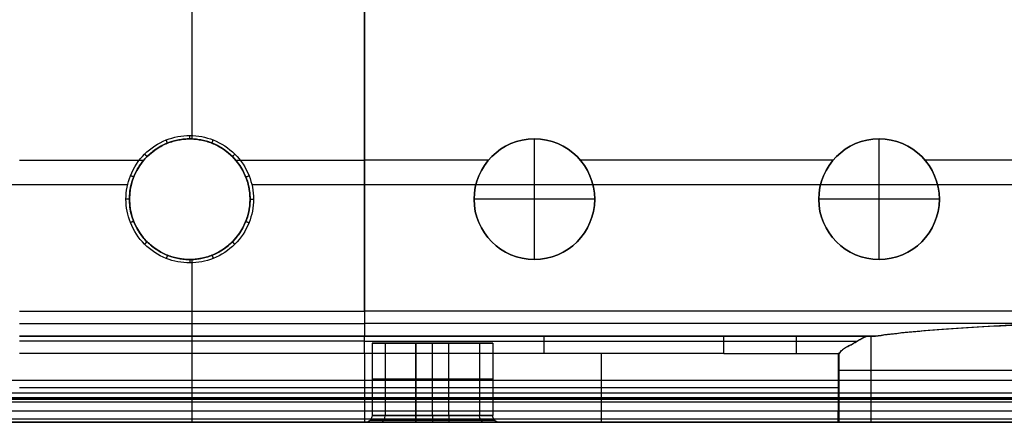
# Model space of a CAD drawing. Header units: millimetres. Extents: x -600 to 600, y -3 to 460.
# Tile 31 of 123: x -350 to -64, y 0 to 117. Entities that reach past the tile are written whole.
import ezdxf

# ---------------------------------------------------------------- set-up
doc = ezdxf.new("R2010")
doc.units = ezdxf.units.MM
doc.header["$MEASUREMENT"] = 0
doc.layers.add('Predefinito', color=7, linetype='Continuous', true_color=0x000000)

msp = doc.modelspace()

# ---------------------------------------------------------------- linework, layer by layer
at = {"layer": 'Predefinito'}
for p, q in [((-249.66, 32.26, 119), (-249.66, 119.81, 119)), ((-300.34, 82.28, 129), (-300.34, 82.28, 122)), ((-300.34, 82.28, 119), (-300.34, 82.28, 122)), ((-200.34, 47.28, 122), (-200.34, 82.28, 122)), ((-200.34, 82.28, 119), (-200.34, 82.28, 122)), ((-100.34, 47.28, 122), (-100.34, 82.28, 122)), ((-100.34, 82.28, 119), (-100.34, 82.28, 122)), ((-313.74, 76.04, 119), (-349.76, 76.04, 119)), ((-249.66, 76.04, 119), (-286.95, 76.04, 119)), ((-213.7, 76.08, 119), (-249.66, 76.08, 119)), ((-113.7, 76.08, 119), (-186.98, 76.08, 119)), ((-13.7, 76.08, 119), (-86.98, 76.08, 119)), ((-584.93, 69.05, 130), (-318.34, 69.05, 130)), ((-282.34, 69.05, 130), (-17.32, 69.05, 130)), ((-317.84, 64.78, 129), (-317.84, 64.78, 122)), ((-317.84, 64.78, 119), (-317.84, 64.78, 122)), ((-282.84, 64.78, 122), (-282.84, 64.78, 119)), ((-282.84, 64.78, 129), (-282.84, 64.78, 122)), ((-217.84, 64.78, 119), (-217.84, 64.78, 122)), ((-182.84, 64.78, 122), (-217.84, 64.78, 122)), ((-182.84, 64.78, 122), (-182.84, 64.78, 119)), ((-117.84, 64.78, 119), (-117.84, 64.78, 122)), ((-82.84, 64.78, 122), (-117.84, 64.78, 122)), ((-82.84, 64.78, 122), (-82.84, 64.78, 119)), ((-300.34, 47.28, 129), (-300.34, 47.28, 122)), ((-300.34, 47.28, 119), (-300.34, 47.28, 122)), ((-200.34, 47.28, 119), (-200.34, 47.28, 122)), ((-100.34, 47.28, 119), (-100.34, 47.28, 122)), ((-349.76, 32.26, 119), (-249.66, 32.26, 119)), ((-249.66, 28.63, 64.08), (-349.76, 28.63, 64.08)), ((-249.66, 25, 9.16), (-349.76, 25, 9.16)), ((-349.76, 25, 5), (-249.66, 25, 5)), ((-249.66, 25, 7.08), (-349.76, 25, 7.08)), ((-249.66, 23.54, 1.46), (-349.76, 23.54, 1.46)), ((-249.66, 25, 5), (-145.4, 25, 5)), ((-249.66, 23.54, 1.46), (-145.4, 23.54, 1.46)), ((-247.44, 23, 60), (-247.44, 2, 60)), ((-243.64, 23, 68.85), (-243.64, 2, 68.85)), ((-243.64, 23, 51.15), (-243.64, 2, 51.15)), ((-234.72, 2, 72.5), (-234.72, 23, 72.5)), ((-225.16, 23, 72.5), (-234.72, 23, 72.5)), ((-234.72, 23, 47.5), (-234.72, 2, 47.5)), ((-234.72, 23, 47.5), (-225.16, 23, 47.5)), ((-229.94, 2, 72.5), (-229.94, 23, 72.5)), ((-229.94, 2, 47.5), (-229.94, 23, 47.5)), ((-225.16, 2, 72.5), (-225.16, 23, 72.5)), ((-225.16, 2, 47.5), (-225.16, 23, 47.5)), ((-216.25, 23, 51.15), (-216.25, 2, 51.15)), ((-216.25, 23, 68.85), (-216.25, 2, 68.85)), ((-212.44, 23, 60), (-212.44, 2, 60)), ((-145.4, 25, 5), (-103.25, 25, 5)), ((-145.4, 23.54, 1.46), (-106.7, 23.54, 1.46)), ((-102.66, 0, 6.2), (-102.66, 25, 6.2)), ((-249.66, 20), (-349.76, 20)), ((-299.71, 20), (-299.71, 0)), ((-145.4, 20), (-249.66, 20)), ((-249.66, 20), (-249.66, 0)), ((-180.91, 0), (-180.91, 20)), ((-145.4, 20), (-112.16, 20)), ((-111.91, 20), (-112.16, 20)), ((-112.16, 0), (-111.91, 20)), ((-112.16, 20), (-112.16, 0)), ((-111.91, 0), (-111.91, 20.07)), ((568.56, 12.13, 130), (-568.41, 12.13, 130)), ((-234.72, 12.5, 72.5), (-225.16, 12.5, 72.5)), ((-225.16, 12.5, 47.5), (-234.72, 12.5, 47.5)), ((-568.41, 8.59, 131.46), (568.56, 8.59, 131.46)), ((-249.66, 10), (-349.76, 10)), ((-112.16, 10), (-249.66, 10)), ((449.66, 7.13, 135), (-568.41, 7.12, 134.99)), ((568.56, 6.94, 135.99), (-568.41, 6.94, 135.99)), ((-568.41, 6.75, 137), (568.56, 6.76, 137)), ((568.56, 5.85, 139.18), (-568.41, 5.84, 139.18)), ((-568.41, 3.38, 140.01), (568.56, 3.38, 140.01)), ((-598.54, 0, 68.5), (-37.44, 0, 68.5)), ((568.56, 0.92, 139.18), (-568.41, 0.92, 139.18)), ((-568.41, 0.07, 137), (568.56, 0.07, 137)), ((568.56, 0, 137), (-568.41, 0, 137)), ((-349.73, 0), (-249.66, 0)), ((-249.66, 0), (-112.16, 0)), ((-225.16, 2, 72.5), (-234.72, 2, 72.5)), ((-234.72, 2, 47.5), (-225.16, 2, 47.5)), ((-225.16, 0.59, 73.08), (-234.72, 0.59, 73.08)), ((-234.72, 0.59, 46.91), (-225.16, 0.59, 46.91)), ((-234.72, 0, 74.5), (-225.16, 0, 74.5)), ((-225.16, 0, 45.5), (-234.72, 0, 45.5))]:
    msp.add_line(p, q, dxfattribs=at)
at = {"layer": 'Predefinito', "extrusion": (-1, -1.11736e-12, -1.95056e-14)}
msp.add_arc((-83.28, 129, 300.34), 1, 0, 90, dxfattribs=at)
at = {"layer": 'Predefinito', "extrusion": (0, 0, -1)}
for centre, start in [((200.34, 64.78, -120.5), 360), ((300.34, 64.78, -120.5), 0), ((200.34, 64.78, -122), 0), ((100.34, 64.78, -122), 0), ((100.34, 64.78, -120.5), 0)]:
    msp.add_arc(centre, 17.5, start, 180, dxfattribs=at)
at = {"layer": 'Predefinito'}
for centre, start, end in [((-300.34, 64.78, 122), 0, 180), ((-200.34, 64.78, 119), 360, 180), ((-100.34, 64.78, 119), 0, 180), ((-300.34, 64.78, 122), 180, 360), ((-200.34, 64.78, 119), 180, 0), ((-100.34, 64.78, 119), 180, 360)]:
    msp.add_arc(centre, 17.5, start, end, dxfattribs=at)
at = {"layer": 'Predefinito', "extrusion": (-1.68579e-07, -1, 1.52261e-14)}
msp.add_arc((-318.84, 129, -64.78), 1, 0, 90, dxfattribs=at)
at = {"layer": 'Predefinito', "extrusion": (0, -8.12049e-16, -1)}
for centre, end in [((300.34, 64.78, -120.5), 0), ((200.34, 64.78, -120.5), 0), ((100.34, 64.78, -120.5), 360)]:
    msp.add_arc(centre, 17.5, 180, end, dxfattribs=at)
at = {"layer": 'Predefinito', "extrusion": (-1.16588e-12, 1, 5.91606e-16)}
msp.add_arc((281.84, 129, 64.78), 1, 0, 90, dxfattribs=at)
at = {"layer": 'Predefinito', "extrusion": (3.29712e-31, -8.12049e-16, -1)}
for centre, end in [((200.34, 64.78, -122), 0), ((100.34, 64.78, -122), 360)]:
    msp.add_arc(centre, 17.5, 180, end, dxfattribs=at)
at = {"layer": 'Predefinito', "extrusion": (1, 1.02033e-12, -5.96999e-14)}
msp.add_arc((46.28, 129, -300.34), 1, 0, 90, dxfattribs=at)
at = {"layer": 'Predefinito', "extrusion": (-1, 0, 0)}
for centre, radius, start, end in [((-20, 5, 299.71), 5, 180, 270), ((-2, 74.5, 229.94), 2, 270, 0)]:
    msp.add_arc(centre, radius, start, end, dxfattribs=at)
at = {"layer": 'Predefinito', "extrusion": (1, 1.37232e-14, -1.37232e-14)}
for centre, end in [((20, 5, -249.66), 0), ((20, 5, -197.53), 360)]:
    msp.add_arc(centre, 5, 270, end, dxfattribs=at)
at = {"layer": 'Predefinito', "extrusion": (0, -1, 0)}
for centre, start, end in [((-234.72, 59.78, -23), 90, 179.0003), ((-234.72, 60.22, -23), 180.9995, 270), ((-225.16, 60.22, -23), 270, 359.009), ((-225.16, 59.78, -23), 0.991, 90)]:
    msp.add_arc(centre, 12.72, start, end, dxfattribs=at)
at = {"layer": 'Predefinito', "extrusion": (1, 0, 0)}
msp.add_arc((20, 5, -145.4), 5, 270, 360, dxfattribs=at)
at = {"layer": 'Predefinito', "extrusion": (1, -2.00972e-15, 4.85189e-15)}
msp.add_arc((20, 5, -124.32), 5, 270, 360, dxfattribs=at)
at = {"layer": 'Predefinito', "extrusion": (0, 1, 0)}
msp.add_arc((234.72, 59.78, 12.5), 12.72, 0.9997, 90, dxfattribs=at)
at = {"layer": 'Predefinito', "extrusion": (-6.82492e-16, 1, -6.94503e-16)}
msp.add_arc((234.72, 60.22, 12.5), 12.72, 270, 359.0005, dxfattribs=at)
at = {"layer": 'Predefinito', "extrusion": (1.02394e-15, 1, -1.04181e-15)}
msp.add_arc((225.16, 60.22, 12.5), 12.72, 180.991, 270, dxfattribs=at)
at = {"layer": 'Predefinito', "extrusion": (3.41314e-16, 1, 3.47269e-16)}
msp.add_arc((225.16, 59.78, 12.5), 12.72, 90, 179.009, dxfattribs=at)
at = {"layer": 'Predefinito', "extrusion": (1.07354e-15, 1, -7.61421e-16)}
msp.add_arc((234.72, 59.78), 14.72, 0.8638, 90, dxfattribs=at)
at = {"layer": 'Predefinito', "extrusion": (-3.94318e-15, 1, -4.33142e-15)}
msp.add_arc((234.72, 60.22), 14.72, 270, 359.1363, dxfattribs=at)
at = {"layer": 'Predefinito', "extrusion": (-8.07481e-17, 1, 2.27083e-17)}
msp.add_arc((234.72, 59.78, 0.59), 13.31, 0.9557, 90, dxfattribs=at)
at = {"layer": 'Predefinito', "extrusion": (-1.90109e-15, 1, -1.94155e-15)}
msp.add_arc((234.72, 60.22, 0.59), 13.31, 270, 359.0445, dxfattribs=at)
at = {"layer": 'Predefinito', "extrusion": (-3.92044e-15, 1, -3.80996e-15)}
msp.add_arc((234.72, 59.78, 2), 12.72, 0.9997, 90, dxfattribs=at)
at = {"layer": 'Predefinito', "extrusion": (-5.32688e-15, 1, 2.37638e-15)}
msp.add_arc((234.72, 60.22, 2), 12.72, 270, 359.0005, dxfattribs=at)
at = {"layer": 'Predefinito', "extrusion": (0.712967, 1.89666e-13, 0.701198)}
msp.add_arc((2, 221.93, -125.43), 2, 180, 270, dxfattribs=at)
at = {"layer": 'Predefinito', "extrusion": (-0.712966, 1.43397e-14, 0.701198)}
msp.add_arc((-2, -136.37, 209.57), 2, 0, 90, dxfattribs=at)
at = {"layer": 'Predefinito', "extrusion": (-1, -5.68434e-14, 5.68434e-14)}
msp.add_arc((-2, 74.5, 234.72), 2, 270, 0, dxfattribs=at)
at = {"layer": 'Predefinito', "extrusion": (-1, -4.43566e-14, 5.85675e-14)}
msp.add_arc((-2, 45.5, 234.72), 2, 360, 90, dxfattribs=at)
at = {"layer": 'Predefinito', "extrusion": (1, 3.4308e-14, -3.4308e-14)}
msp.add_arc((2, 45.5, -229.94), 2, 90, 180, dxfattribs=at)
at = {"layer": 'Predefinito', "extrusion": (-5.33213e-15, -1, 2.37305e-15)}
msp.add_arc((-225.16, 59.78, -2), 12.72, 0.991, 90, dxfattribs=at)
at = {"layer": 'Predefinito', "extrusion": (-1, -2.56643e-12, -7.55444e-12)}
msp.add_arc((-2, 74.5, 225.16), 2, 270, 360, dxfattribs=at)
at = {"layer": 'Predefinito', "extrusion": (1, -5.68434e-14, -5.68434e-14)}
msp.add_arc((2, 45.5, -225.16), 2, 90, 180, dxfattribs=at)
at = {"layer": 'Predefinito', "extrusion": (-3.88154e-15, -1, -3.84894e-15)}
msp.add_arc((-225.16, 60.22, -2), 12.72, 270, 359.009, dxfattribs=at)
at = {"layer": 'Predefinito', "extrusion": (7.74513e-16, 1, 7.87426e-16)}
msp.add_arc((225.16, 59.78, 0.59), 13.31, 90, 179.0526, dxfattribs=at)
at = {"layer": 'Predefinito', "extrusion": (-1.83695e-15, 1, 1.84212e-15)}
msp.add_arc((225.16, 60.22, 0.59), 13.31, 180.9474, 270, dxfattribs=at)
at = {"layer": 'Predefinito', "extrusion": (-3.53103e-16, 1, 1.63443e-16)}
msp.add_arc((225.16, 59.78), 14.72, 90, 179.1436, dxfattribs=at)
at = {"layer": 'Predefinito', "extrusion": (-1.81015e-15, 1, 1.48581e-15)}
msp.add_arc((225.16, 60.22), 14.72, 180.8564, 270, dxfattribs=at)
at = {"layer": 'Predefinito', "extrusion": (0.712921, -8.21517e-14, -0.701244)}
msp.add_arc((2, -100.56, -202.44), 2, 180, 270, dxfattribs=at)
at = {"layer": 'Predefinito', "extrusion": (-0.712921, 9.06952e-14, -0.701244)}
msp.add_arc((-2, 186.1, 118.29), 2, 0, 90, dxfattribs=at)
at = {"layer": 'Predefinito', "extrusion": (-2.21887e-17, -1, 3.31092e-17)}
msp.add_arc((0, -36), 111, 90.0012, 157.6561, dxfattribs=at)
at = {"layer": 'Predefinito'}
for points in [[(-299.71, 119.82, 119), (-299.71, 107.3, 119), (-299.71, 94.78, 119), (-299.71, 82.27, 119)], [(-249.66, 119.82, 119), (-249.66, 90.63, 119), (-249.66, 61.45, 119), (-249.66, 32.26, 119)], [(-299.71, 47.29, 119), (-299.71, 42.28, 119), (-299.71, 37.27, 119), (-299.71, 32.26, 119)], [(-299.71, 32.26, 119), (-299.71, 29.84, 82.38), (-299.71, 27.42, 45.77), (-299.71, 25, 9.16)], [(-249.66, 32.26, 119), (-249.66, 29.84, 82.38), (-249.66, 27.42, 45.77), (-249.66, 25, 9.16)], [(249.66, 32.26, 119), (83.23, 32.26, 119), (-83.23, 32.26, 119), (-249.66, 32.26, 119)], [(-46.83, 28.67, 64.65), (-114.4, 28.67, 64.65), (-181.99, 28.67, 64.64), (-249.66, 28.67, 64.63)], [(-299.71, 25, 9.16), (-299.71, 25, 7.96), (-299.71, 25, 6.2), (-299.71, 25, 5)], [(-249.66, 25, 9.16), (-200.16, 25, 9.18), (-150.75, 25, 9.19), (-101.38, 25.01, 9.2)], [(-249.66, 25, 9.16), (-249.66, 25, 7.96), (-249.66, 25, 6.2), (-249.66, 25, 5)], [(-102.31, 25, 7.05), (-151.39, 25, 7.04), (-200.49, 25, 7.03), (-249.66, 25, 7.01)], [(-568.41, 7.13, 135), (-229.05, 7.13, 135), (110.3, 7.13, 135), (449.66, 7.13, 135)], [(-102.66, 0, 6.2), (-85.55, 0, 47.82), (-45, 0, 75), (0, 0, 75)]]:
    msp.add_open_spline(points, degree=3, dxfattribs=at)
for points, knots in [([(-318.84, 64.78, 130), (-318.84, 62.45, 130), (-317.92, 57.61, 130), (-313.8, 51.33, 130), (-307.51, 47.2, 130), (-302.67, 46.28, 130), (-300.34, 46.28, 130), (-298.02, 46.28, 130), (-293.18, 47.2, 130), (-286.89, 51.33, 130), (-282.77, 57.61, 130), (-281.84, 62.45, 130), (-281.84, 64.78, 130), (-281.84, 67.1, 130), (-282.77, 71.95, 130), (-286.89, 78.23, 130), (-293.18, 82.35, 130), (-298.02, 83.28, 130), (-300.34, 83.28, 130), (-302.67, 83.28, 130), (-307.51, 82.35, 130), (-313.8, 78.23, 130), (-317.92, 71.95, 130), (-318.84, 67.1, 130), (-318.84, 64.78, 130)], [0, 0, 0, 0, 6.973701, 14.529774, 22.085847, 29.059548, 29.059548, 29.059548, 36.03325, 43.589323, 51.145396, 58.119097, 58.119097, 58.119097, 65.092798, 72.648871, 80.204944, 87.178645, 87.178645, 87.178645, 94.152345, 101.708417, 109.26449, 116.238192, 116.238192, 116.238192, 116.238192]), ([(-282.84, 64.78, 119), (-282.84, 74.44, 119), (-290.68, 82.28, 119), (-310.01, 82.28, 119), (-317.84, 74.44, 119), (-317.84, 64.78, 119)], [0, 0, 0, 0, 27.489766, 27.489766, 54.977877, 54.977877, 54.977877, 54.977877]), ([(-317.84, 64.78, 119), (-317.84, 55.11, 119), (-310.01, 47.28, 119), (-290.68, 47.28, 119), (-282.84, 55.11, 119), (-282.84, 64.78, 119)], [54.977877, 54.977877, 54.977877, 54.977877, 82.467784, 82.467784, 109.955755, 109.955755, 109.955755, 109.955755]), ([(-101.38, 25.01, 9.2), (-99.32, 25.32, 13.81), (-96.91, 25.64, 18.38), (-91.36, 26.25, 27.26), (-88.23, 26.55, 31.57), (-81.29, 27.12, 39.77), (-77.5, 27.39, 43.65), (-69.32, 27.89, 50.86), (-64.94, 28.13, 54.19), (-55.74, 28.55, 60.14), (-50.93, 28.74, 62.78), (-41.02, 29.06, 67.28), (-35.93, 29.2, 69.16), (-25.65, 29.43, 72.13), (-20.46, 29.51, 73.22), (-10.15, 29.63, 74.66), (-5.02, 29.67, 75), (0, 29.68, 75)], [-127.818622, -127.818622, -127.818622, -127.818622, -111.850016, -111.850016, -95.855803, -95.855803, -79.897901, -79.897901, -63.910525, -63.910525, -47.941324, -47.941324, -31.957079, -31.957079, -15.989061, -15.989061, 0, 0, 0, 0]), ([(0, 29.36, 75.02), (-10.57, 29.36, 75.02), (-21.08, 29.26, 73.52), (-41.43, 28.86, 67.54), (-51.17, 28.57, 63.09), (-69.14, 27.8, 51.5), (-77.27, 27.33, 44.42), (-91.27, 26.25, 28.09), (-97.01, 25.65, 18.99), (-101.38, 25.01, 9.2)], [0, 0, 0, 0, 31.950239, 31.950239, 63.88617, 63.88617, 95.844193, 95.844193, 127.818622, 127.818622, 127.818622, 127.818622]), ([(-103.25, 25, 5), (-103.47, 25, 4.62), (-103.72, 24.96, 4.23), (-104.28, 24.78, 3.49), (-104.6, 24.65, 3.13), (-105.27, 24.34, 2.49), (-105.64, 24.15, 2.19), (-106.21, 23.83, 1.78), (-106.4, 23.72, 1.65), (-106.79, 23.48, 1.41), (-106.99, 23.36, 1.29), (-107.36, 23.12, 1.09), (-107.51, 23.03, 1.02), (-107.96, 22.78, 0.84), (-108.18, 22.65, 0.76), (-108.85, 22.3, 0.55), (-109.3, 22.08, 0.45), (-109.96, 21.72, 0.3), (-110.17, 21.6, 0.26), (-110.58, 21.33, 0.18), (-110.78, 21.18, 0.14), (-111.34, 20.72, 0.04), (-111.65, 20.37, 0), (-111.91, 20)], [-50.262478, -50.262478, -50.262478, -50.262478, -48.794043, -48.794043, -47.328361, -47.328361, -45.901876, -45.901876, -45.186742, -45.186742, -44.471609, -44.471609, -43.693187, -43.693187, -42.914765, -42.914765, -41.4471, -41.4471, -40.711573, -40.711573, -39.976046, -39.976046, -38.484551, -38.484551, -38.484551, -38.484551]), ([(-111.91, 20), (-111.88, 20.04), (-111.85, 20.08, 0), (-111.8, 20.15, 0), (-111.78, 20.18, 0), (-111.72, 20.25, 0), (-111.69, 20.3, 0), (-111.58, 20.43, 0.01), (-111.51, 20.51, 0.01), (-111.27, 20.76, 0.02), (-111.11, 20.92, 0.03), (-110.57, 21.38, 0.08), (-110.17, 21.64, 0.14), (-109.32, 22.11, 0.33), (-108.89, 22.32, 0.46), (-108.24, 22.64, 0.7), (-108.01, 22.76, 0.79), (-107.6, 22.98, 0.98), (-107.42, 23.09, 1.06), (-107.06, 23.32, 1.26), (-106.87, 23.44, 1.36), (-106.49, 23.68, 1.59), (-106.3, 23.8, 1.72), (-105.75, 24.13, 2.11), (-105.39, 24.34, 2.4), (-104.7, 24.68, 3.06), (-104.38, 24.8, 3.41), (-103.77, 24.97, 4.18), (-103.5, 25, 4.57), (-103.25, 25, 5)], [38.484551, 38.484551, 38.484551, 38.484551, 38.63828, 38.63828, 38.741071, 38.741071, 38.907739, 38.907739, 39.240942, 39.240942, 39.908047, 39.908047, 41.359822, 41.359822, 42.829502, 42.829502, 43.644608, 43.644608, 44.322171, 44.322171, 45.054094, 45.054094, 45.814769, 45.814769, 47.31316, 47.31316, 48.805182, 48.805182, 50.262478, 50.262478, 50.262478, 50.262478]), ([(-101.38, 25.01, 9.2), (-101.69, 25.01, 8.5), (-102, 25, 7.79), (-102.37, 25, 6.9), (-102.45, 25, 6.72), (-102.6, 25, 6.37), (-102.67, 25, 6.19), (-102.89, 25, 5.66), (-103.06, 25, 5.33), (-103.25, 25, 5)], [-3.22201, -3.22201, -3.22201, -3.22201, -0.937642, -0.937642, -0.369113, -0.369113, 0.200337, 0.200337, 1.339769, 1.339769, 1.339769, 1.339769]), ([(-247.44, 2, 60), (-247.44, 1.76, 60), (-247.48, 1.51, 60), (-247.68, 1.02, 60), (-247.83, 0.78, 60), (-248.22, 0.39, 60), (-248.46, 0.24, 60), (-248.95, 0.04, 60), (-249.2, 0, 60), (-249.44, 0, 60)], [0, 0, 0, 0, 0.00078134, 0.00078134, 0.001562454, 0.001562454, 0.00234352, 0.00234352, 0.003124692, 0.003124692, 0.003124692, 0.003124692]), ([(-210.44, 0, 60), (-210.68, 0, 60), (-210.93, 0.04, 60), (-211.43, 0.24, 60), (-211.66, 0.39, 60), (-212.05, 0.78, 60), (-212.21, 1.02, 60), (-212.4, 1.51, 60), (-212.44, 1.76, 60), (-212.44, 2, 60)], [-0.003124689, -0.003124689, -0.003124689, -0.003124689, -0.002343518, -0.002343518, -0.001562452, -0.001562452, -0.000781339, -0.000781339, 0, 0, 0, 0])]:
    msp.add_open_spline(points, degree=3, knots=knots, dxfattribs=at)
for points, weights, degree, knots in [([(-317.84, 64.78, 129), (-317.84, 47.28, 129), (-300.34, 47.28, 129), (-282.84, 47.28, 129), (-282.84, 64.78, 129), (-282.84, 82.28, 129), (-300.34, 82.28, 129), (-317.84, 82.28, 129), (-317.84, 64.78, 129)], [1, 0.707106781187, 1, 0.707106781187, 1, 0.707106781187, 1, 0.707106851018, 0.999999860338], 2, [0, 0, 0, 29.05955, 29.05955, 58.1191, 58.1191, 87.178649, 87.178649, 116.238192, 116.238192, 116.238192]), ([(-317.84, 64.78, 119), (-317.84, 82.28, 119), (-300.34, 82.28, 119), (-282.84, 82.28, 119), (-282.84, 64.78, 119)], [1, 0.707106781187, 1, 0.707106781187, 1], 2, [-54.977871, -54.977871, -54.977871, -27.488936, -27.488936, 0, 0, 0]), ([(-317.84, 64.78, 126), (-317.84, 82.28, 126), (-300.34, 82.28, 126), (-282.84, 82.28, 126), (-282.84, 64.78, 126), (-282.84, 47.28, 126), (-300.34, 47.28, 126), (-317.84, 47.28, 126), (-317.84, 64.78, 126)], [0.999999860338, 0.707106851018, 1, 0.707106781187, 1, 0.707106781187, 1, 0.707106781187, 1], 2, [-164.933614, -164.933614, -164.933614, -137.444684, -137.444684, -109.955746, -109.955746, -82.466809, -82.466809, -54.977871, -54.977871, -54.977871]), ([(-282.84, 64.78, 119), (-282.84, 47.28, 119), (-300.34, 47.28, 119), (-317.84, 47.28, 119), (-317.84, 64.78, 119)], [1, 0.707106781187, 1, 0.707106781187, 1], 2, [-109.955743, -109.955743, -109.955743, -82.466807, -82.466807, -54.977871, -54.977871, -54.977871]), ([(112.16, 15), (112.08, 15), (112, 15), (111.92, 15), (107.73, 15), (104.26, 15, 2.33), (102.67, 15, 6.2), (85.01, 15, 49.15), (46.44, 15, 75), (0, 15, 75), (-46.43, 15, 75), (-85.01, 15, 49.15), (-102.66, 15, 6.2), (-104.25, 15, 2.33), (-107.73, 15), (-111.91, 15), (-112, 15), (-112.08, 15), (-112.16, 15)], [1, 1, 1, 1, 0.887141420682, 0.887141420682, 1, 0.887141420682, 0.887141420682, 1, 0.887141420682, 0.887141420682, 1, 0.887141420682, 0.887141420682, 1, 1, 1, 1], 3, [530.418639, 530.418639, 530.418639, 530.418639, 530.665154, 530.665154, 530.665154, 542.473367, 542.473367, 542.473367, 673.544535, 673.544535, 673.544535, 804.615702, 804.615702, 804.615702, 816.423916, 816.423916, 816.423916, 816.670537, 816.670537, 816.670537, 816.670537]), ([(-112.16, 0), (-112.08, 0), (-112, 0), (-111.91, 0), (-107.73, 0), (-104.25, 0, 2.33), (-102.66, 0, 6.2)], [1, 1, 1, 1, 0.887141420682, 0.887141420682, 1], 3, [-816.670537, -816.670537, -816.670537, -816.670537, -816.423916, -816.423916, -816.423916, -804.615702, -804.615702, -804.615702, -804.615702])]:
    msp.add_rational_spline(points, weights, degree=degree, knots=knots, dxfattribs=at)
for points, weights, degree in [([(-306.79, 81.05, 129), (-306.79, 81.05, 130), (-307.15, 81.98, 130)], [1, 0.707106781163, 1], 2), ([(-293.9, 81.05, 129), (-293.9, 81.05, 130), (-293.53, 81.98, 130)], [1, 0.70710678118, 1], 2), ([(-312.72, 77.15, 129), (-312.72, 77.15, 130), (-313.43, 77.86, 130)], [1, 0.707106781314, 1], 2), ([(-287.97, 77.15, 129), (-287.97, 77.15, 130), (-287.26, 77.86, 130)], [1, 0.707106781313, 1], 2), ([(-316.62, 71.22, 129), (-316.62, 71.22, 130), (-317.55, 71.59, 130)], [1, 0.70710678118, 1], 2), ([(-284.07, 71.22, 129), (-284.07, 71.22, 130), (-283.14, 71.59, 130)], [1, 0.707106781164, 1], 2), ([(-316.62, 58.34, 129), (-316.62, 58.34, 130), (-317.55, 57.97, 130)], [1, 0.707106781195, 1], 2), ([(-284.07, 58.34, 129), (-284.07, 58.34, 130), (-283.14, 57.97, 130)], [1, 0.707106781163, 1], 2), ([(-312.72, 52.4, 129), (-312.72, 52.4, 130), (-313.43, 51.7, 130)], [1, 0.707106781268, 1], 2), ([(-287.97, 52.4, 129), (-287.97, 52.4, 130), (-287.26, 51.7, 130)], [1, 0.707106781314, 1], 2), ([(-306.79, 48.51, 129), (-306.79, 48.51, 130), (-307.15, 47.58, 130)], [1, 0.707106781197, 1], 2), ([(-293.9, 48.51, 129), (-293.9, 48.51, 130), (-293.53, 47.58, 130)], [1, 0.70710678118, 1], 2), ([(-175.47, 25, 9.18), (-175.54, 25, 7.72), (-175.85, 25, 6.31), (-176.39, 25, 5)], [1, 0.98419733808, 0.98419733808, 1], 3)]:
    msp.add_rational_spline(points, weights, degree=degree, dxfattribs=at)

doc.saveas('drawing.dxf')
